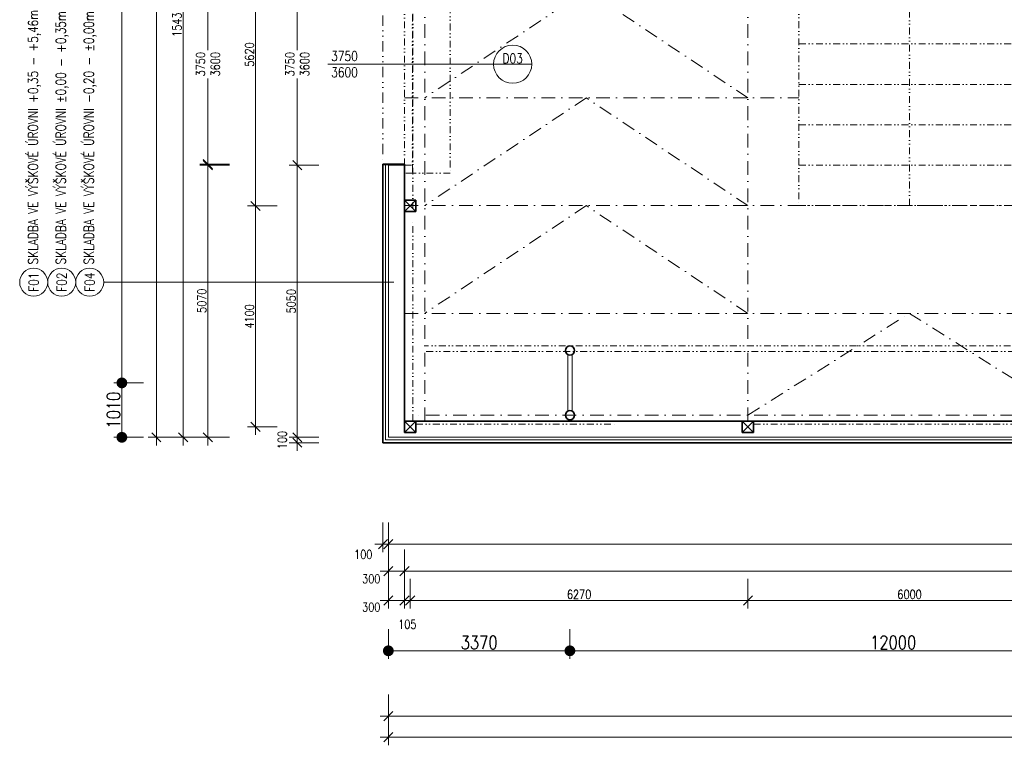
# Model space of a CAD drawing. Header units: millimetres. Extents: x -485339 to 286898, y -1189934 to 1602269.
# Tile 12 of 230: x -283255 to -264980, y -1065795 to -1052326. Entities that reach past the tile are written whole.
import ezdxf
from ezdxf.enums import TextEntityAlignment as Align

# ---------------------------------------------------------------- set-up
doc = ezdxf.new("R2010")
doc.units = ezdxf.units.MM
doc.header["$LTSCALE"] = 10
doc.linetypes.add('DASHDOT', pattern=[25.4, 12.7, -6.35, 0, -6.35])
doc.linetypes.add('DĚLICÍ2', pattern=[15.875, 6.35, -3.175, 0, -3.175, 0, -3.175])
doc.layers.get('Defpoints').update_dxf_attribs({"lineweight": 0})
for name, color, linetype, lineweight in [('N_dveře', 10, 'Continuous', 18), ('N_kóty', 10, 'Continuous', 18), ('N_popis', 10, 'Continuous', 18), ('N_popis_otvory', 10, 'Continuous', 18), ('N_čáry_nad', 10, 'DĚLICÍ2', 18), ('N_čáry_obrys', 10, 'Continuous', 35), ('N_čáry_obv.plášt', 212, 'Continuous', 18), ('N_čáry_plné', 10, 'Continuous', 18), ('St_kóty', 132, 'Continuous', 18), ('St_sloupy_konstrukce haly', 5, 'Continuous', 35), ('St_sloupy_opláštění_půdorys', 25, 'Continuous', 35), ('St_čáry_nad', 250, 'DĚLICÍ2', 18), ('St_čáry_osy', 250, 'DASHDOT', 18), ('St_čáry_plné', 250, 'Continuous', 18)]:
    doc.layers.add(name, color=color, linetype=linetype, lineweight=lineweight)
doc.styles.get("Standard").update_dxf_attribs({"font": 'simplex.shx', "width": 0.8})
doc.linetypes.add('IZOLACE', pattern='A,0.0001,-0.1,[134,ltypeshp.shx,S=0.1,R=0,X=-0.1,Y=0],-0.2,[134,ltypeshp.shx,S=0.1,R=180,X=0.1,Y=0],-0.1', length=0.4001)
doc.dimstyles.new('stavebníM100', dxfattribs={"dimtxt": 165, "dimasz": 170, "dimexe": 150, "dimexo": 100, "dimgap": 30, "dimtad": 1, "dimdec": 0, "dimtxsty": 'Standard', "dimblk": 'OBLIQUE', "dimcen": -2.5, "dimdle": 150, "dimclrd": 256, "dimclre": 256, "dimclrt": 256, "dimadec": 4, "dimazin": 0, "dimtfac": 1, "dimtdec": 0, "dimtmove": 2, "dimatfit": 3, "dimldrblk": 'OBLIQUE', "dimfxl": 400, "dimfxlon": 1, "dimlwd": -1, "dimlwe": -1, "dimarcsym": 0})
doc.dimstyles.new('stavebníM100_modul', dxfattribs={"dimtxt": 250, "dimasz": 200, "dimexe": 150, "dimexo": 100, "dimgap": 30, "dimtad": 1, "dimdec": 0, "dimtxsty": 'Standard', "dimblk": 'DOT', "dimcen": -2.5, "dimdle": 150, "dimclrd": 256, "dimclre": 256, "dimclrt": 256, "dimadec": 4, "dimazin": 0, "dimtfac": 1, "dimtdec": 0, "dimtmove": 2, "dimatfit": 3, "dimldrblk": 'OBLIQUE', "dimfxl": 400, "dimfxlon": 1, "dimlwd": -1, "dimlwe": -1, "dimarcsym": 0})

# ---------------------------------------------------------------- blocks, each defined once
blk = doc.blocks.new('G$C08AFE675')
at = {"layer": 'St_sloupy_konstrukce haly', "color": 250, "lineweight": 18, "ltscale": 2}
for points in [[(-525, 40), (525, 40)], [(-525, -40), (525, -40)]]:
    blk.add_lwpolyline(points, dxfattribs=at)
at = {"layer": 'St_sloupy_konstrukce haly', "ltscale": 2}
for centre in [(-600, 0), (600, 0)]:
    blk.add_circle(centre, 85, dxfattribs=at)
blk = doc.blocks.new('G$C0F2906C7')
at = {"layer": 'St_sloupy_opláštění_půdorys', "ltscale": 2}
blk.add_lwpolyline([(-105, -105), (105, -105), (105, 105), (-105, 105)], close=True, dxfattribs=at)
for points in [[(-105, 105), (105, -105)], [(105, 105), (-105, -105)]]:
    blk.add_lwpolyline(points, dxfattribs=at)
blk = doc.blocks.new('G$CE3D3B369')
at = {"layer": 'St_čáry_osy', "linetype": 'ByBlock', "ltscale": 2}
blk.add_lwpolyline([(0, 0), (12000, 0), (12000, 4100), (0, 4100)], close=True, dxfattribs=at)
for points in [[(750, 4100), (750, 0)], [(1500, 4100), (1500, 0)], [(2250, 4100), (2250, 0)], [(3000, 4100), (3000, 0)], [(3750, 4100), (3750, 0)], [(4500, 4100), (4500, 0)], [(5250, 4100), (5250, 0)], [(6000, 4100), (6000, 0)], [(6750, 4100), (6750, 0)], [(7500, 4100), (7500, 0)], [(8250, 4100), (8250, 0)], [(9000, 4100), (9000, 0)], [(9750, 4100), (9750, 0)], [(10500, 4100), (10500, 0)], [(11250, 4100), (11250, 0)], [(0, 2050), (12000, 2050)]]:
    blk.add_lwpolyline(points, dxfattribs=at)
at = {"layer": 'St_čáry_osy', "ltscale": 2}
blk.add_lwpolyline([(12000, 4100), (12000, 0)], dxfattribs=at)
blk = doc.blocks.new('*U6988')
at = {"layer": 'St_čáry_osy', "ltscale": 2}
blk.add_lwpolyline([(-3000, -1945), (-4, -55), (3000, -1945)], dxfattribs=at)
blk = doc.blocks.new('*U6987')
at = {"layer": 'St_čáry_osy', "ltscale": 2}
blk.add_blockref('*U6988', (0, 0), dxfattribs=at)
blk = doc.blocks.new('*U6992')
at = {"layer": 'St_čáry_osy', "ltscale": 2}
blk.add_lwpolyline([(3000, -1000), (0, 1000), (-3000, -1000)], dxfattribs=at)
blk = doc.blocks.new('*U6991')
at = {"layer": 'St_čáry_osy', "ltscale": 2}
for p in [(0, 14000), (0, 12000), (0, 10000), (0, 8000), (0, 6000), (0, 4000), (0, 2000), (0, 0)]:
    blk.add_blockref('*U6992', p, dxfattribs=at)
blk = doc.blocks.new('_OBLIQUE')
at = {"color": 0, "linetype": 'ByBlock'}
blk.add_line((-0.5, -0.5), (0.5, 0.5), dxfattribs=at)
blk = doc.blocks.new('*D6995')
at = {"layer": 'Defpoints', "color": 0}
for p in [(-276413, -1061874), (-276113, -1061874), (-276113, -1062563)]:
    blk.add_point(p, dxfattribs=at)
at = {"layer": 'St_kóty'}
for p, q in [((-276413, -1062163), (-276413, -1062713)), ((-276113, -1062163), (-276113, -1062713)), ((-276563, -1062563), (-275963, -1062563))]:
    blk.add_line(p, q, dxfattribs=at)
at = {"layer": 'St_kóty', "linetype": 'ByBlock', "xscale": 170, "yscale": 170, "zscale": 170, "rotation": 180}
blk.add_blockref('_OBLIQUE', (-276413, -1062563), dxfattribs=at)
at = {"layer": 'St_kóty', "linetype": 'ByBlock', "xscale": 170, "yscale": 170, "zscale": 170}
blk.add_blockref('_OBLIQUE', (-276113, -1062563), dxfattribs=at)
at = {"layer": 'St_kóty', "insert": (-276730, -1062705), "char_height": 165, "attachment_point": 5}
blk.add_mtext('300', dxfattribs=at)
blk = doc.blocks.new('*D6996')
at = {"layer": 'Defpoints', "color": 0}
for p in [(-276113, -1061874), (-206363, -1062274), (-206363, -1062563)]:
    blk.add_point(p, dxfattribs=at)
at = {"layer": 'St_kóty'}
for p, q in [((-276113, -1062163), (-276113, -1062713)), ((-206363, -1062374), (-206363, -1062713)), ((-276263, -1062563), (-206213, -1062563))]:
    blk.add_line(p, q, dxfattribs=at)
at = {"layer": 'St_kóty', "linetype": 'ByBlock', "xscale": 170, "yscale": 170, "zscale": 170, "rotation": 180}
blk.add_blockref('_OBLIQUE', (-276113, -1062563), dxfattribs=at)
at = {"layer": 'St_kóty', "linetype": 'ByBlock', "xscale": 170, "yscale": 170, "zscale": 170}
blk.add_blockref('_OBLIQUE', (-206363, -1062563), dxfattribs=at)
at = {"layer": 'St_kóty', "insert": (-241238, -1062450), "char_height": 165, "attachment_point": 5}
blk.add_mtext('69750', dxfattribs=at)
blk = doc.blocks.new('*D7010')
at = {"layer": 'Defpoints', "color": 0}
for p in [(-276413, -1060078), (-276113, -1060078), (-276113, -1063107)]:
    blk.add_point(p, dxfattribs=at)
at = {"layer": 'St_kóty'}
for p, q in [((-276413, -1062707), (-276413, -1063257)), ((-276113, -1062707), (-276113, -1063257)), ((-276563, -1063107), (-275963, -1063107))]:
    blk.add_line(p, q, dxfattribs=at)
at = {"layer": 'St_kóty', "linetype": 'ByBlock', "xscale": 170, "yscale": 170, "zscale": 170, "rotation": 180}
blk.add_blockref('_OBLIQUE', (-276413, -1063107), dxfattribs=at)
at = {"layer": 'St_kóty', "linetype": 'ByBlock', "xscale": 170, "yscale": 170, "zscale": 170}
blk.add_blockref('_OBLIQUE', (-276113, -1063107), dxfattribs=at)
at = {"layer": 'St_kóty', "insert": (-276730, -1063230), "char_height": 165, "attachment_point": 5}
blk.add_mtext('300', dxfattribs=at)
blk = doc.blocks.new('*D7011')
at = {"layer": 'Defpoints', "color": 0}
for p in [(-276008, -1059883), (-276113, -1060078), (-276008, -1063107)]:
    blk.add_point(p, dxfattribs=at)
at = {"layer": 'St_kóty'}
for p, q in [((-276113, -1062707), (-276113, -1063257)), ((-276008, -1062707), (-276008, -1063257)), ((-276263, -1063107), (-275858, -1063107))]:
    blk.add_line(p, q, dxfattribs=at)
at = {"layer": 'St_kóty', "linetype": 'ByBlock', "xscale": 170, "yscale": 170, "zscale": 170, "rotation": 180}
blk.add_blockref('_OBLIQUE', (-276113, -1063107), dxfattribs=at)
at = {"layer": 'St_kóty', "linetype": 'ByBlock', "xscale": 170, "yscale": 170, "zscale": 170}
blk.add_blockref('_OBLIQUE', (-276008, -1063107), dxfattribs=at)
at = {"layer": 'St_kóty', "insert": (-276060, -1063549), "char_height": 165, "attachment_point": 5}
blk.add_mtext('105', dxfattribs=at)
blk = doc.blocks.new('*D7012')
at = {"layer": 'Defpoints', "color": 0}
for p in [(-276008, -1059883), (-269738, -1059883), (-269738, -1063107)]:
    blk.add_point(p, dxfattribs=at)
at = {"layer": 'St_kóty'}
for p, q in [((-276008, -1062707), (-276008, -1063257)), ((-269738, -1062707), (-269738, -1063257)), ((-276158, -1063107), (-269588, -1063107))]:
    blk.add_line(p, q, dxfattribs=at)
at = {"layer": 'St_kóty', "linetype": 'ByBlock', "xscale": 170, "yscale": 170, "zscale": 170, "rotation": 180}
blk.add_blockref('_OBLIQUE', (-276008, -1063107), dxfattribs=at)
at = {"layer": 'St_kóty', "linetype": 'ByBlock', "xscale": 170, "yscale": 170, "zscale": 170}
blk.add_blockref('_OBLIQUE', (-269738, -1063107), dxfattribs=at)
at = {"layer": 'St_kóty', "insert": (-272873, -1062994), "char_height": 165, "attachment_point": 5}
blk.add_mtext('6270', dxfattribs=at)
blk = doc.blocks.new('*D7013')
at = {"layer": 'Defpoints', "color": 0}
for p in [(-269738, -1059883), (-263738, -1059883), (-263738, -1063107)]:
    blk.add_point(p, dxfattribs=at)
at = {"layer": 'St_kóty'}
for p, q in [((-269738, -1062707), (-269738, -1063257)), ((-263738, -1062707), (-263738, -1063257)), ((-269888, -1063107), (-263588, -1063107))]:
    blk.add_line(p, q, dxfattribs=at)
at = {"layer": 'St_kóty', "linetype": 'ByBlock', "xscale": 170, "yscale": 170, "zscale": 170, "rotation": 180}
blk.add_blockref('_OBLIQUE', (-269738, -1063107), dxfattribs=at)
at = {"layer": 'St_kóty', "linetype": 'ByBlock', "xscale": 170, "yscale": 170, "zscale": 170}
blk.add_blockref('_OBLIQUE', (-263738, -1063107), dxfattribs=at)
at = {"layer": 'St_kóty', "insert": (-266738, -1062994), "char_height": 165, "attachment_point": 5}
blk.add_mtext('6000', dxfattribs=at)
blk = doc.blocks.new('_Dot')
at = {"color": 0, "linetype": 'ByBlock', "lineweight": -2}
blk.add_line((-0.5, 0), (-1, 0), dxfattribs=at)
at = {"color": 0, "linetype": 'ByBlock', "const_width": 0.5}
blk.add_lwpolyline([(-0.25, 0, 1), (0.25, 0, 1)], format="xyb", close=True, dxfattribs=at)
blk = doc.blocks.new('*D7039')
at = {"layer": 'Defpoints', "color": 0}
for p in [(-273043, -1040868), (-261043, -1040868), (-273043, -1064041)]:
    blk.add_point(p, dxfattribs=at)
at = {"layer": 'St_kóty'}
for p, q in [((-273043, -1063641), (-273043, -1064191)), ((-261043, -1063641), (-261043, -1064191)), ((-261243, -1064041), (-272843, -1064041))]:
    blk.add_line(p, q, dxfattribs=at)
at = {"layer": 'St_kóty', "linetype": 'ByBlock', "xscale": 200, "yscale": 200, "zscale": 200, "rotation": 180}
blk.add_blockref('_Dot', (-273043, -1064041), dxfattribs=at)
at = {"layer": 'St_kóty', "linetype": 'ByBlock', "xscale": 200, "yscale": 200, "zscale": 200}
blk.add_blockref('_Dot', (-261043, -1064041), dxfattribs=at)
at = {"layer": 'St_kóty', "insert": (-267043, -1063886), "char_height": 250, "attachment_point": 5}
blk.add_mtext('12000', dxfattribs=at)
blk = doc.blocks.new('*D7040')
at = {"layer": 'Defpoints', "color": 0}
for p in [(-273043, -1040868), (-276413, -1060078), (-276413, -1064041)]:
    blk.add_point(p, dxfattribs=at)
at = {"layer": 'St_kóty'}
for p, q in [((-276413, -1063641), (-276413, -1064191)), ((-273043, -1063641), (-273043, -1064191)), ((-273243, -1064041), (-276213, -1064041))]:
    blk.add_line(p, q, dxfattribs=at)
at = {"layer": 'St_kóty', "linetype": 'ByBlock', "xscale": 200, "yscale": 200, "zscale": 200, "rotation": 180}
blk.add_blockref('_Dot', (-276413, -1064041), dxfattribs=at)
at = {"layer": 'St_kóty', "linetype": 'ByBlock', "xscale": 200, "yscale": 200, "zscale": 200}
blk.add_blockref('_Dot', (-273043, -1064041), dxfattribs=at)
at = {"layer": 'St_kóty', "insert": (-274728, -1063886), "char_height": 250, "attachment_point": 5}
blk.add_mtext('3370', dxfattribs=at)
blk = doc.blocks.new('*D7041')
at = {"layer": 'Defpoints', "color": 0}
for p in [(-279762, -1055008), (-277582, -1055008), (-277482, -1060078)]:
    blk.add_point(p, dxfattribs=at)
at = {"layer": 'St_kóty'}
for p, q in [((-279762, -1060228), (-279762, -1054858)), ((-279362, -1055008), (-279912, -1055008)), ((-279362, -1060078), (-279912, -1060078))]:
    blk.add_line(p, q, dxfattribs=at)
at = {"layer": 'St_kóty', "linetype": 'ByBlock', "xscale": 170, "yscale": 170, "zscale": 170}
for p, rotation in [((-279762, -1055008), 90), ((-279762, -1060078), 270)]:
    blk.add_blockref('_OBLIQUE', p, dxfattribs=dict(at, rotation=rotation))
at = {"layer": 'St_kóty', "insert": (-279874, -1057543), "char_height": 165, "attachment_point": 5, "rotation": 90}
blk.add_mtext('5070', dxfattribs=at)
blk = doc.blocks.new('*D7042')
at = {"layer": 'Defpoints', "color": 0}
for p in [(-279762, -1051278), (-277482, -1051278), (-277482, -1055028)]:
    blk.add_point(p, dxfattribs=at)
at = {"layer": 'St_kóty'}
for p, q in [((-279762, -1051128), (-279762, -1052890)), ((-279362, -1051278), (-279912, -1051278)), ((-279762, -1055178), (-279762, -1053415)), ((-279362, -1055028), (-279912, -1055028))]:
    blk.add_line(p, q, dxfattribs=at)
at = {"layer": 'St_kóty', "linetype": 'ByBlock', "xscale": 170, "yscale": 170, "zscale": 170}
for p, rotation in [((-279762, -1051278), 90), ((-279762, -1055028), 270)]:
    blk.add_blockref('_OBLIQUE', p, dxfattribs=dict(at, rotation=rotation))
at = {"layer": 'St_kóty', "insert": (-279762, -1053153), "char_height": 165, "attachment_point": 5, "rotation": 90}
blk.add_mtext('3750\\P3600', dxfattribs=at)
blk = doc.blocks.new('*D7051')
at = {"layer": 'Defpoints', "color": 0}
for p in [(-277482, -1044648), (-280222, -1060078), (-277482, -1060078)]:
    blk.add_point(p, dxfattribs=at)
at = {"layer": 'St_kóty'}
for p, q in [((-280222, -1044498), (-280222, -1060228)), ((-279822, -1044648), (-280372, -1044648)), ((-279822, -1060078), (-280372, -1060078))]:
    blk.add_line(p, q, dxfattribs=at)
at = {"layer": 'St_kóty', "linetype": 'ByBlock', "xscale": 170, "yscale": 170, "zscale": 170}
for p, rotation in [((-280222, -1044648), 90), ((-280222, -1060078), 270)]:
    blk.add_blockref('_OBLIQUE', p, dxfattribs=dict(at, rotation=rotation))
at = {"layer": 'St_kóty', "insert": (-280335, -1052363), "char_height": 165, "attachment_point": 5, "rotation": 90}
blk.add_mtext('15430', dxfattribs=at)
blk = doc.blocks.new('*D7052')
at = {"layer": 'Defpoints', "color": 0}
for p in [(-280718, -992923), (-277382, -992923), (-277482, -1060078)]:
    blk.add_point(p, dxfattribs=at)
at = {"layer": 'St_kóty'}
for p, q in [((-280718, -1060228), (-280718, -992773)), ((-280318, -992923), (-280868, -992923)), ((-280318, -1060078), (-280868, -1060078))]:
    blk.add_line(p, q, dxfattribs=at)
at = {"layer": 'St_kóty', "linetype": 'ByBlock', "xscale": 170, "yscale": 170, "zscale": 170}
for p, rotation in [((-280718, -992923), 90), ((-280718, -1060078), 270)]:
    blk.add_blockref('_OBLIQUE', p, dxfattribs=dict(at, rotation=rotation))
at = {"layer": 'St_kóty', "insert": (-280831, -1026500), "char_height": 165, "attachment_point": 5, "rotation": 90}
blk.add_mtext('67155', dxfattribs=at)
blk = doc.blocks.new('*D7055')
at = {"layer": 'Defpoints', "color": 0}
for p in [(-274152, -1041768), (-281359, -1059068), (-274152, -1059068)]:
    blk.add_point(p, dxfattribs=at)
at = {"layer": 'St_kóty'}
for p, q in [((-280959, -1041768), (-281509, -1041768)), ((-281359, -1041968), (-281359, -1058868)), ((-280959, -1059068), (-281509, -1059068))]:
    blk.add_line(p, q, dxfattribs=at)
at = {"layer": 'St_kóty', "linetype": 'ByBlock', "xscale": 200, "yscale": 200, "zscale": 200}
for p, rotation in [((-281359, -1041768), 90), ((-281359, -1059068), 270)]:
    blk.add_blockref('_Dot', p, dxfattribs=dict(at, rotation=rotation))
at = {"layer": 'St_kóty', "insert": (-281514, -1050418), "char_height": 250, "attachment_point": 5, "rotation": 90}
blk.add_mtext('17300', dxfattribs=at)
blk = doc.blocks.new('*D7056')
at = {"layer": 'Defpoints', "color": 0}
for p in [(-274152, -1059068), (-281359, -1060078), (-277482, -1060078)]:
    blk.add_point(p, dxfattribs=at)
at = {"layer": 'St_kóty'}
for p, q in [((-280959, -1059068), (-281509, -1059068)), ((-281359, -1059268), (-281359, -1059878)), ((-280959, -1060078), (-281509, -1060078))]:
    blk.add_line(p, q, dxfattribs=at)
at = {"layer": 'St_kóty', "linetype": 'ByBlock', "xscale": 200, "yscale": 200, "zscale": 200}
for p, rotation in [((-281359, -1059068), 90), ((-281359, -1060078), 270)]:
    blk.add_blockref('_Dot', p, dxfattribs=dict(at, rotation=rotation))
at = {"layer": 'St_kóty', "insert": (-281514, -1059573), "char_height": 250, "attachment_point": 5, "rotation": 90}
blk.add_mtext('1010', dxfattribs=at)
blk = doc.blocks.new('*D7256')
at = {"layer": 'Defpoints', "color": 0}
for p in [(-179483, -1042046), (-276413, -1060078), (-179483, -1065645)]:
    blk.add_point(p, dxfattribs=at)
at = {"layer": 'St_kóty'}
for p, q in [((-276413, -1065245), (-276413, -1065795)), ((-179483, -1065245), (-179483, -1065795)), ((-276563, -1065645), (-179333, -1065645))]:
    blk.add_line(p, q, dxfattribs=at)
at = {"layer": 'St_kóty', "linetype": 'ByBlock', "xscale": 170, "yscale": 170, "zscale": 170, "rotation": 180}
blk.add_blockref('_OBLIQUE', (-276413, -1065645), dxfattribs=at)
at = {"layer": 'St_kóty', "linetype": 'ByBlock', "xscale": 170, "yscale": 170, "zscale": 170}
blk.add_blockref('_OBLIQUE', (-179483, -1065645), dxfattribs=at)
at = {"layer": 'St_kóty', "insert": (-227948, -1065533), "char_height": 165, "attachment_point": 5}
blk.add_mtext('96930', dxfattribs=at)
blk = doc.blocks.new('*D7257')
at = {"layer": 'Defpoints', "color": 0}
for p in [(-276413, -1060078), (-195583, -1060478), (-195583, -1065253)]:
    blk.add_point(p, dxfattribs=at)
at = {"layer": 'St_kóty'}
for p, q in [((-276413, -1064853), (-276413, -1065403)), ((-195583, -1064853), (-195583, -1065403)), ((-276563, -1065253), (-195433, -1065253))]:
    blk.add_line(p, q, dxfattribs=at)
at = {"layer": 'St_kóty', "linetype": 'ByBlock', "xscale": 170, "yscale": 170, "zscale": 170, "rotation": 180}
blk.add_blockref('_OBLIQUE', (-276413, -1065253), dxfattribs=at)
at = {"layer": 'St_kóty', "linetype": 'ByBlock', "xscale": 170, "yscale": 170, "zscale": 170}
blk.add_blockref('_OBLIQUE', (-195583, -1065253), dxfattribs=at)
at = {"layer": 'St_kóty', "insert": (-235998, -1065141), "char_height": 165, "attachment_point": 5}
blk.add_mtext('80830', dxfattribs=at)
blk = doc.blocks.new('*D7259')
at = {"layer": 'Defpoints', "color": 0}
for p in [(-278878, -1055783), (-277077, -1055783), (-277077, -1059883)]:
    blk.add_point(p, dxfattribs=at)
at = {"layer": 'St_kóty'}
for p, q in [((-278878, -1060033), (-278878, -1055633)), ((-278478, -1055783), (-279028, -1055783)), ((-278478, -1059883), (-279028, -1059883))]:
    blk.add_line(p, q, dxfattribs=at)
at = {"layer": 'St_kóty', "linetype": 'ByBlock', "xscale": 170, "yscale": 170, "zscale": 170}
for p, rotation in [((-278878, -1055783), 90), ((-278878, -1059883), 270)]:
    blk.add_blockref('_OBLIQUE', p, dxfattribs=dict(at, rotation=rotation))
at = {"layer": 'St_kóty', "insert": (-278990, -1057833), "char_height": 165, "attachment_point": 5, "rotation": 90}
blk.add_mtext('4100', dxfattribs=at)
blk = doc.blocks.new('*D7260')
at = {"layer": 'Defpoints', "color": 0}
for p in [(-278878, -1050163), (-277077, -1050163), (-277077, -1055783)]:
    blk.add_point(p, dxfattribs=at)
at = {"layer": 'St_kóty'}
for p, q in [((-278878, -1055933), (-278878, -1050013)), ((-278478, -1050163), (-279028, -1050163)), ((-278478, -1055783), (-279028, -1055783))]:
    blk.add_line(p, q, dxfattribs=at)
at = {"layer": 'St_kóty', "linetype": 'ByBlock', "xscale": 170, "yscale": 170, "zscale": 170}
for p, rotation in [((-278878, -1050163), 90), ((-278878, -1055783), 270)]:
    blk.add_blockref('_OBLIQUE', p, dxfattribs=dict(at, rotation=rotation))
at = {"layer": 'St_kóty', "insert": (-278990, -1052973), "char_height": 165, "attachment_point": 5, "rotation": 90}
blk.add_mtext('5620', dxfattribs=at)
blk = doc.blocks.new('G$C1D1D6D4C')
at = {"layer": 'N_dveře', "linetype": 'DĚLICÍ2', "ltscale": 2}
for points in [[(-850, 150), (-850, -3900)], [(-850, 150), (-150, 150)], [(-150, 0), (-150, -3750)], [(0, -3750), (0, 0)], [(-850, -3900), (-150, -3900)]]:
    blk.add_lwpolyline(points, dxfattribs=at)
at = {"layer": 'N_dveře'}
blk.add_lwpolyline([(0, 0), (-150, 0), (-150, 150), (0, 150)], close=True, dxfattribs=at)
at = {"layer": 'N_dveře', "linetype": 'DĚLICÍ2', "ltscale": 2}
blk.add_lwpolyline([(0, -3750), (-150, -3750), (-150, -3900), (0, -3900)], close=True, dxfattribs=at)
blk = doc.blocks.new('*D7267')
at = {"layer": 'Defpoints', "color": 0}
for p in [(-276513, -1060654), (-276413, -1060654), (-276513, -1062062)]:
    blk.add_point(p, dxfattribs=at)
at = {"layer": 'N_kóty'}
for p, q in [((-276513, -1061662), (-276513, -1062212)), ((-276413, -1061662), (-276413, -1062212)), ((-276263, -1062062), (-276663, -1062062))]:
    blk.add_line(p, q, dxfattribs=at)
at = {"layer": 'N_kóty', "linetype": 'ByBlock', "xscale": 170, "yscale": 170, "zscale": 170, "rotation": 180}
blk.add_blockref('_OBLIQUE', (-276513, -1062062), dxfattribs=at)
at = {"layer": 'N_kóty', "linetype": 'ByBlock', "xscale": 170, "yscale": 170, "zscale": 170}
blk.add_blockref('_OBLIQUE', (-276413, -1062062), dxfattribs=at)
at = {"layer": 'N_kóty', "insert": (-276879, -1062252), "char_height": 165, "attachment_point": 5}
blk.add_mtext('100', dxfattribs=at)
blk = doc.blocks.new('*D7290')
at = {"layer": 'Defpoints', "color": 0}
for p in [(-278103, -1060078), (-277249, -1060078), (-277349, -1060178)]:
    blk.add_point(p, dxfattribs=at)
at = {"layer": 'N_kóty'}
for p, q in [((-278103, -1060328), (-278103, -1059928)), ((-277703, -1060078), (-278253, -1060078)), ((-277703, -1060178), (-278253, -1060178))]:
    blk.add_line(p, q, dxfattribs=at)
at = {"layer": 'N_kóty', "linetype": 'ByBlock', "xscale": 170, "yscale": 170, "zscale": 170}
for p, rotation in [((-278103, -1060078), 90), ((-278103, -1060178), 270)]:
    blk.add_blockref('_OBLIQUE', p, dxfattribs=dict(at, rotation=rotation))
at = {"layer": 'N_kóty', "insert": (-278381, -1060128), "char_height": 165, "attachment_point": 5, "rotation": 90}
blk.add_mtext('100', dxfattribs=at)
blk = doc.blocks.new('*D7291')
at = {"layer": 'Defpoints', "color": 0}
for p in [(-278103, -1055028), (-277249, -1055028), (-277249, -1060078)]:
    blk.add_point(p, dxfattribs=at)
at = {"layer": 'N_kóty'}
for p, q in [((-277703, -1055028), (-278253, -1055028)), ((-278103, -1060228), (-278103, -1054878)), ((-277703, -1060078), (-278253, -1060078))]:
    blk.add_line(p, q, dxfattribs=at)
at = {"layer": 'N_kóty', "linetype": 'ByBlock', "xscale": 170, "yscale": 170, "zscale": 170}
for p, rotation in [((-278103, -1055028), 90), ((-278103, -1060078), 270)]:
    blk.add_blockref('_OBLIQUE', p, dxfattribs=dict(at, rotation=rotation))
at = {"layer": 'N_kóty', "insert": (-278216, -1057553), "char_height": 165, "attachment_point": 5, "rotation": 90}
blk.add_mtext('5050', dxfattribs=at)
blk = doc.blocks.new('*D7292')
at = {"layer": 'Defpoints', "color": 0}
for p in [(-278103, -1051278), (-277249, -1051278), (-277249, -1055028)]:
    blk.add_point(p, dxfattribs=at)
at = {"layer": 'N_kóty'}
for p, q in [((-278103, -1051128), (-278103, -1052890)), ((-277703, -1051278), (-278253, -1051278)), ((-278103, -1055178), (-278103, -1053415)), ((-277703, -1055028), (-278253, -1055028))]:
    blk.add_line(p, q, dxfattribs=at)
at = {"layer": 'N_kóty', "linetype": 'ByBlock', "xscale": 170, "yscale": 170, "zscale": 170}
for p, rotation in [((-278103, -1051278), 90), ((-278103, -1055028), 270)]:
    blk.add_blockref('_OBLIQUE', p, dxfattribs=dict(at, rotation=rotation))
at = {"layer": 'N_kóty', "insert": (-278103, -1053153), "char_height": 165, "attachment_point": 5, "rotation": 90}
blk.add_mtext('3750\\P3600', dxfattribs=at)
blk = doc.blocks.new('*D7307')
at = {"layer": 'Defpoints', "color": 0}
for p in [(-276413, -1060654), (-206363, -1060654), (-206363, -1062062)]:
    blk.add_point(p, dxfattribs=at)
at = {"layer": 'N_kóty'}
for p, q in [((-276413, -1061662), (-276413, -1062212)), ((-206363, -1061662), (-206363, -1062212)), ((-276563, -1062062), (-206213, -1062062))]:
    blk.add_line(p, q, dxfattribs=at)
at = {"layer": 'N_kóty', "linetype": 'ByBlock', "xscale": 170, "yscale": 170, "zscale": 170, "rotation": 180}
blk.add_blockref('_OBLIQUE', (-276413, -1062062), dxfattribs=at)
at = {"layer": 'N_kóty', "linetype": 'ByBlock', "xscale": 170, "yscale": 170, "zscale": 170}
blk.add_blockref('_OBLIQUE', (-206363, -1062062), dxfattribs=at)
at = {"layer": 'N_kóty', "insert": (-241388, -1061949), "char_height": 165, "attachment_point": 5}
blk.add_mtext('70050', dxfattribs=at)

msp = doc.modelspace()

# ---------------------------------------------------------------- linework, layer by layer
at = {"layer": 'N_popis'}
msp.add_lwpolyline([(-281696.1, -1057198.6), (-276312.7, -1057198.6)], dxfattribs=at)
for centre in [(-282995.6, -1057198.6), (-282475.8, -1057198.6), (-281956, -1057198.6)]:
    msp.add_circle(centre, 259.9, dxfattribs=at)
at = {"layer": 'N_popis_otvory'}
msp.add_lwpolyline([(-277538.2, -1053152.6), (-274459.1, -1053152.6)], dxfattribs=at)
msp.add_circle((-274104.5, -1053152.6), 354.6, dxfattribs=at)
at = {"layer": 'N_čáry_nad', "ltscale": 3}
msp.add_lwpolyline([(-276512.7, -1051297.6), (-276512.7, -1055007.6)], dxfattribs=at)
at = {"layer": 'N_čáry_obrys', "ltscale": 2}
for points in [[(-276512.7, -1055007.6), (-276512.7, -1060177.6)], [(-276112.7, -1055007.6), (-276512.7, -1055007.6)], [(-276112.7, -1060177.6), (-276512.7, -1060177.6)], [(-206462.7, -1060177.6), (-276112.7, -1060177.6)]]:
    msp.add_lwpolyline(points, dxfattribs=at)
at = {"layer": 'N_čáry_obrys'}
msp.add_lwpolyline([(-276112.7, -1055007.6), (-276112.7, -1055027.6)], dxfattribs=at)
at = {"layer": 'N_čáry_obv.plášt', "linetype": 'IZOLACE', "ltscale": 2}
msp.add_lwpolyline([(-276112.7, -1055017.6), (-276512.7, -1055017.6)], dxfattribs=at)
at = {"layer": 'N_čáry_obv.plášt', "linetype": 'IZOLACE', "ltscale": 10}
for points in [[(-276462.7, -1055027.6), (-276462.7, -1060127.6)], [(-206412.7, -1060127.6), (-276462.7, -1060127.6)]]:
    msp.add_lwpolyline(points, dxfattribs=at)
at = {"layer": 'N_čáry_plné'}
msp.add_lwpolyline([(-274459.1, -1053152.6), (-273749.9, -1053152.6)], dxfattribs=at)
at = {"layer": 'St_sloupy_konstrukce haly', "ltscale": 2}
for points in [[(-276112.7, -1055027.6), (-276112.7, -1059777.6)], [(-276112.7, -1059777.6), (-206362.7, -1059777.6)]]:
    msp.add_lwpolyline(points, dxfattribs=at)
at = {"layer": 'St_čáry_nad', "ltscale": 2}
for points in [[(-275957.7, -1055837.6), (-275957.7, -1050477.6)], [(-275957.7, -1059777.6), (-275957.7, -1056047.6)], [(-207042.7, -1058382.6), (-275737.7, -1058382.6)], [(-206959.1, -1058482.6), (-275737.7, -1058482.6)], [(-275902.7, -1059832.6), (-272172.7, -1059832.6)], [(-269632.7, -1059832.6), (-263842.7, -1059832.6)]]:
    msp.add_lwpolyline(points, dxfattribs=at)
at = {"layer": 'St_čáry_osy', "ltscale": 2}
for points in [[(-275737.7, -1059777.6), (-275737.7, -1011656.9)], [(-269737.7, -1059777.6), (-269737.7, -1011656.9)], [(-276112.7, -1053777.6), (-268792, -1053777.6)], [(-276112.7, -1055777.6), (-206362.7, -1055777.6)], [(-276112.7, -1057777.6), (-206362.7, -1057777.6)], [(-206362.7, -1059667.6), (-275957.7, -1059667.6)]]:
    msp.add_lwpolyline(points, dxfattribs=at)
at = {"layer": 'St_čáry_plné', "ltscale": 2}
for points in [[(-276412.7, -1055027.6), (-276412.7, -1060077.6)], [(-276112.7, -1055027.6), (-276412.7, -1055027.6)], [(-276112.7, -1060077.6), (-276412.7, -1060077.6)], [(-206362.7, -1060077.6), (-276112.7, -1060077.6)]]:
    msp.add_lwpolyline(points, dxfattribs=at)

# ---------------------------------------------------------------- block references
at = {"layer": 'N_čáry_obrys', "xscale": -1}
msp.add_blockref('G$C1D1D6D4C', (-276112.7, -1051277.6), dxfattribs=at)
at = {"layer": 'St_sloupy_konstrukce haly', "ltscale": 2, "rotation": 90}
msp.add_blockref('G$C08AFE675', (-273042.7, -1059067.6), dxfattribs=at)
at = {"layer": 'St_sloupy_opláštění_půdorys', "ltscale": 2, "rotation": 90}
for p in [(-276007.7, -1055782.6), (-276007.7, -1059882.6), (-269737.7, -1059882.6)]:
    msp.add_blockref('G$C0F2906C7', p, dxfattribs=at)
at = {"layer": 'St_čáry_nad', "ltscale": 2, "rotation": 90}
msp.add_blockref('G$CE3D3B369', (-264692, -1055777.6), dxfattribs=at)
at = {"layer": 'St_čáry_osy', "ltscale": 2}
for name, p in [('*U6991', (-272737.7, -1056777.6)), ('*U6987', (-266737.7, -1057722.6))]:
    msp.add_blockref(name, p, dxfattribs=at)

# ---------------------------------------------------------------- texts
at = {"layer": 'N_popis', "width": 0.8}
for s, p in [('SKLADBA VE VÝŠKOVÉ ÚROVNI +0,35 - +5,46m ', (-282916.1, -1056868.5)), ('SKLADBA VE VÝŠKOVÉ ÚROVNI %%P0,00 - +0,35m ', (-282401.8, -1056868.5)), ('SKLADBA VE VÝŠKOVÉ ÚROVNI -0,20 - %%P0,00m ', (-281882, -1056868.5))]:
    msp.add_text(s, height=180, rotation=90, dxfattribs=at).set_placement(p)
for s, p in [('F01', (-282995.6, -1057198.6)), ('F02', (-282475.8, -1057198.6)), ('F04', (-281956, -1057198.6))]:
    msp.add_text(s, height=180, rotation=90, dxfattribs=at).set_placement(p, align=Align.MIDDLE_CENTER)
at = {"layer": 'N_popis_otvory', "width": 0.8}
msp.add_text('D03', height=180, dxfattribs=at).set_placement((-274104.5, -1053044.8), align=Align.MIDDLE_CENTER)
at = {"layer": 'N_popis_otvory', "insert": (-277227.8, -1053152.6), "char_height": 180, "width": 1342.526, "attachment_point": 5}
msp.add_mtext('3750\\P3600', dxfattribs=at)

# ---------------------------------------------------------------- dimensions: what is measured, and where the dimension line sits
at = {"layer": 'N_kóty'}
dim = msp.add_linear_dim(base=(-278103.5, -1051277.6), p1=(-277249.1, -1055027.6), p2=(-277249.1, -1051277.6), angle=90, text='<>\\P3600', dimstyle='stavebníM100', override={"dimtxsty": 'Standard'}, dxfattribs=at)
dim.commit()
dim.dimension.update_dxf_attribs({"geometry": '*D7292', "text_midpoint": (-278103.5, -1053152.6), "dimtype": 160})
for base, p1, p2, picture, middle in [((-278103.5, -1055027.6), (-277249.1, -1060077.6), (-277249.1, -1055027.6), '*D7291', (-278216, -1057552.6)), ((-278103.5, -1060077.6), (-277349.1, -1060177.6), (-277249.1, -1060077.6), '*D7290', (-278381, -1060127.6))]:
    dim = msp.add_linear_dim(base=base, p1=p1, p2=p2, angle=90, dimstyle='stavebníM100', dxfattribs=at)
    dim.commit()
    dim.dimension.update_dxf_attribs({"geometry": picture, "text_midpoint": middle})
dim = msp.add_linear_dim(base=(-276512.7, -1062061.7), p1=(-276412.7, -1060653.8), p2=(-276512.7, -1060653.8), dimstyle='stavebníM100', dxfattribs=at)
dim.commit()
dim.dimension.update_dxf_attribs({"geometry": '*D7267', "text_midpoint": (-276878.6, -1062251.8), "dimtype": 160})
dim = msp.add_linear_dim(base=(-206362.7, -1062061.7), p1=(-276412.7, -1060653.8), p2=(-206362.7, -1060653.8), dimstyle='stavebníM100', dxfattribs=at)
dim.commit()
dim.dimension.update_dxf_attribs({"geometry": '*D7307', "text_midpoint": (-241387.7, -1061949.2)})
at = {"layer": 'St_kóty'}
for base, p1, p2, dimstyle, picture, middle in [((-280718.2, -992922.8), (-277481.9, -1060077.6), (-277381.9, -992922.8), 'stavebníM100', '*D7052', (-280830.7, -1026500.2)), ((-280222, -1060077.6), (-277481.9, -1044647.6), (-277481.9, -1060077.6), 'stavebníM100', '*D7051', (-280334.5, -1052362.6)), ((-278877.9, -1050162.6), (-277076.9, -1055782.6), (-277076.9, -1050162.6), 'stavebníM100', '*D7260', (-278990.4, -1052972.6)), ((-279761.7, -1055007.6), (-277481.9, -1060077.6), (-277581.9, -1055007.6), 'stavebníM100', '*D7041', (-279874.2, -1057542.6)), ((-278877.9, -1055782.6), (-277076.9, -1059882.6), (-277076.9, -1055782.6), 'stavebníM100', '*D7259', (-278990.4, -1057832.6)), ((-281359, -1060077.6), (-274151.9, -1059067.6), (-277481.9, -1060077.6), 'stavebníM100_modul', '*D7056', (-281514, -1059572.6))]:
    dim = msp.add_linear_dim(base=base, p1=p1, p2=p2, angle=90, dimstyle=dimstyle, override={"dimtxsty": 'Standard', "dimldrblk": 'OBLIQUE'}, dxfattribs=at)
    dim.commit()
    dim.dimension.update_dxf_attribs({"geometry": picture, "text_midpoint": middle})
for base, p1, p2, dimstyle, picture, middle in [((-276412.7, -1064041.5), (-273042.7, -1040867.6), (-276412.7, -1060077.6), 'stavebníM100_modul', '*D7040', (-274727.7, -1063886.5)), ((-179483, -1065645.1), (-276412.7, -1060077.6), (-179483, -1042045.8), 'stavebníM100', '*D7256', (-227947.9, -1065532.6)), ((-195582.7, -1065253.2), (-276412.7, -1060077.6), (-195582.7, -1060477.6), 'stavebníM100', '*D7257', (-235997.7, -1065140.7)), ((-206362.7, -1062562.9), (-276112.7, -1061874.1), (-206362.7, -1062274.1), 'stavebníM100', '*D6996', (-241237.7, -1062450.4))]:
    dim = msp.add_linear_dim(base=base, p1=p1, p2=p2, dimstyle=dimstyle, override={"dimtxsty": 'Standard', "dimldrblk": 'OBLIQUE'}, dxfattribs=at)
    dim.commit()
    dim.dimension.update_dxf_attribs({"geometry": picture, "text_midpoint": middle})
for base, p1, p2, dimstyle, picture, middle in [((-273042.7, -1064041.5), (-261042.7, -1040867.6), (-273042.7, -1040867.6), 'stavebníM100_modul', '*D7039', (-267042.7, -1063886.5)), ((-276007.7, -1063107), (-276112.7, -1060077.6), (-276007.7, -1059882.6), 'stavebníM100', '*D7011', (-276060.2, -1063549.5)), ((-269737.7, -1063107), (-276007.7, -1059882.6), (-269737.7, -1059882.6), 'stavebníM100', '*D7012', (-272872.7, -1062994.5)), ((-263737.7, -1063107), (-269737.7, -1059882.6), (-263737.7, -1059882.6), 'stavebníM100', '*D7013', (-266737.7, -1062994.5))]:
    dim = msp.add_linear_dim(base=base, p1=p1, p2=p2, dimstyle=dimstyle, dxfattribs=at)
    dim.commit()
    dim.dimension.update_dxf_attribs({"geometry": picture, "text_midpoint": middle})
dim = msp.add_linear_dim(base=(-281359, -1059067.6), p1=(-274151.9, -1041767.6), p2=(-274151.9, -1059067.6), angle=90, dimstyle='stavebníM100_modul', dxfattribs=at)
dim.commit()
dim.dimension.update_dxf_attribs({"geometry": '*D7055', "text_midpoint": (-281514, -1050417.6)})
dim = msp.add_linear_dim(base=(-279761.7, -1051277.6), p1=(-277481.9, -1055027.6), p2=(-277481.9, -1051277.6), angle=90, text='<>\\P3600', dimstyle='stavebníM100', override={"dimtxsty": 'Standard'}, dxfattribs=at)
dim.commit()
dim.dimension.update_dxf_attribs({"geometry": '*D7042', "text_midpoint": (-279761.7, -1053152.6), "dimtype": 160})
dim = msp.add_linear_dim(base=(-276112.7, -1063107), p1=(-276412.7, -1060077.6), p2=(-276112.7, -1060077.6), dimstyle='stavebníM100', override={"dimtxsty": 'Standard', "dimldrblk": 'OBLIQUE'}, dxfattribs=at)
dim.commit()
dim.dimension.update_dxf_attribs({"geometry": '*D7010', "text_midpoint": (-276729.5, -1063230.4), "dimtype": 160})
dim = msp.add_linear_dim(base=(-276112.7, -1062562.9), p1=(-276412.7, -1061874.1), p2=(-276112.7, -1061874.1), dimstyle='stavebníM100', dxfattribs=at)
dim.commit()
dim.dimension.update_dxf_attribs({"geometry": '*D6995', "text_midpoint": (-276729.5, -1062705.1), "dimtype": 160})

doc.saveas('drawing.dxf')
